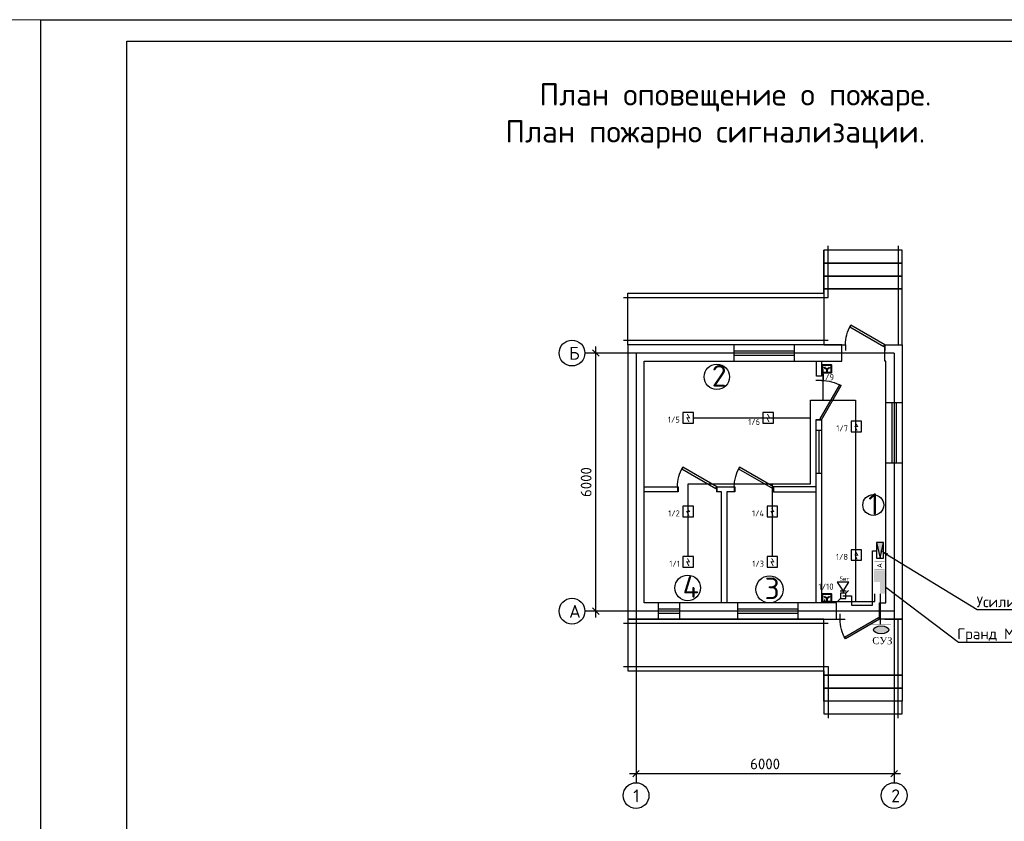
# Model space of a CAD drawing. Header units: millimetres. Extents: x -228268 to 1513407, y -439898 to -137408.
# Tile 25 of 128: x -132400 to -109508, y -236290 to -217653. Entities that reach past the tile are written whole.
import ezdxf
from ezdxf import colors
from ezdxf.entities.mleader import LeaderData, LeaderLine
from ezdxf.enums import TextEntityAlignment as Align
from ezdxf.math import Vec2, Vec3

# ---------------------------------------------------------------- set-up
doc = ezdxf.new("R2010")
doc.units = ezdxf.units.MM
doc.set_wipeout_variables(frame=1)
doc.linetypes.add('ОСЕВАЯ2', pattern=[28.575, 19.05, -3.175, 3.175, -3.175])
for name, color, linetype, lineweight in [('3-1 эшик ёғоч', 7, 'Continuous', 60), ('RC-Извещатели_пожарные', 1, 'Continuous', 30), ('Рамка (Sheet frame)', 7, 'Continuous', 30)]:
    doc.layers.add(name, color=color, linetype=linetype, lineweight=lineweight)
for name, color, linetype in [('PDF _0', 7, 'Continuous'), ('ПОЛ', 7, 'Continuous'), ('Слаботочка СС', 7, 'Continuous'), ('Ук', 10, 'Continuous'), ('Электрика', 7, 'Continuous')]:
    doc.layers.add(name, color=color, linetype=linetype)
doc.styles.add('250', font='isocpeur.ttf', dxfattribs={"height": 250})
doc.styles.add('Bobur ISOCPEUR', font='isocpeur.ttf')
doc.styles.get("Standard").update_dxf_attribs({"font": 'isocpeur.ttf'})
doc.styles.add('Standard 1', font='isocpeur.ttf', dxfattribs={"height": 300})
doc.styles.add('ViTEXT', font='isocpeur.ttf')
doc.styles.add('Бристоль', font='isocpeui.ttf')
doc.styles.add('ГОСТ 350', font='isocpeur.ttf', dxfattribs={"height": 350})
doc.styles.add('ШКОЛА', font='times.ttf')
doc.linetypes.add('ограждение2', pattern='A,6.35,-2.54,[132,ltypeshp.shx,S=2.54,R=0,X=-2.54,Y=0],-2.54,25.4', length=36.83)
doc.dimstyles.new('STANDARD-100', dxfattribs={"dimtxt": 250, "dimasz": 150, "dimexe": 150, "dimexo": 150, "dimgap": 100, "dimtad": 1, "dimdec": 0, "dimzin": 0, "dimdsep": 46, "dimtxsty": 'Standard', "dimblk": 'OBLIQUE', "dimcen": 150, "dimdle": 150, "dimadec": 0, "dimazin": 0, "dimtm": 1e-09, "dimtfac": 1, "dimtdec": 0, "dimtmove": 0, "dimatfit": 3, "dimldrblk": 'OBLIQUE', "dimfxl": 1, "dimtolj": 2, "dimtzin": 0, "dimarcsym": 0})

# ---------------------------------------------------------------- blocks, each defined once
blk = doc.blocks.new('*U507')
for p, q in [((0, 0), (0, -5)), ((36, 0), (36, -5))]:
    blk.add_line(p, q)
blk.add_lwpolyline([(0, 0), (31.18, 18), (32.05, 16.48), (0.87, -1.52)], close=True)
blk.add_arc((0, 0), 36, 0, 30)
blk = doc.blocks.new('*U508')
for p, q in [((0, 0), (0, 5)), ((36, 0), (36, 5))]:
    blk.add_line(p, q)
blk.add_lwpolyline([(0, 0), (31.18, -18), (32.05, -16.48), (0.87, 1.52)], close=True)
blk.add_arc((0, 0), 36, 330, 0)
blk = doc.blocks.new('_Oblique')
at = {"color": 0, "linetype": 'ByBlock', "lineweight": -2}
blk.add_line((-0.5, -0.5), (0.5, 0.5), dxfattribs=at)
blk = doc.blocks.new('*D571')
at = {"color": 0, "lineweight": -2, "transparency": 16777216}
for p, q in [((-118069, -231743), (-118069, -235331)), ((-112069, -231743), (-112069, -235331)), ((-118219, -235181), (-111919, -235181))]:
    blk.add_line(p, q, dxfattribs=at)
at = {"layer": 'Defpoints', "color": 0, "transparency": 16777216}
for p in [(-118069, -231593), (-112069, -231593), (-112069, -235181)]:
    blk.add_point(p, dxfattribs=at)
at = {"color": 0, "lineweight": -2, "transparency": 16777216, "xscale": 150, "yscale": 150, "zscale": 150, "rotation": 180}
blk.add_blockref('_Oblique', (-118069, -235181), dxfattribs=at)
at = {"color": 0, "lineweight": -2, "transparency": 16777216, "xscale": 150, "yscale": 150, "zscale": 150}
blk.add_blockref('_Oblique', (-112069, -235181), dxfattribs=at)
at = {"color": 0, "lineweight": 25, "transparency": 16777216, "insert": (-115069, -234956), "char_height": 250, "attachment_point": 5}
blk.add_mtext('\\A2;6000', dxfattribs=at)
blk = doc.blocks.new('*D572')
at = {"layer": '3-1 эшик ёғоч', "color": 0, "lineweight": -2, "transparency": 16777216}
for p, q in [((-119005, -231553), (-119005, -225253)), ((-118409, -225403), (-119155, -225403)), ((-118409, -231403), (-119155, -231403))]:
    blk.add_line(p, q, dxfattribs=at)
at = {"layer": 'Defpoints', "color": 0, "transparency": 16777216}
for p in [(-119005, -225403), (-118259, -225403), (-118259, -231403)]:
    blk.add_point(p, dxfattribs=at)
at = {"layer": '3-1 эшик ёғоч', "color": 0, "lineweight": -2, "transparency": 16777216, "xscale": 150, "yscale": 150, "zscale": 150}
for p, rotation in [((-119005, -225403), 90), ((-119005, -231403), 270)]:
    blk.add_blockref('_Oblique', p, dxfattribs=dict(at, rotation=rotation))
at = {"layer": '3-1 эшик ёғоч', "color": 0, "lineweight": 25, "transparency": 16777216, "insert": (-119230, -228403), "char_height": 250, "attachment_point": 5, "rotation": 90}
blk.add_mtext('\\A2;6000', dxfattribs=at)
blk = doc.blocks.new('*U522')
blk.add_wipeout([(2.5, 2.5), (2.5, -2.5), (-2.5, -2.5), (-2.5, 2.5)])
blk.add_wipeout([(-2.5, -2.5), (-2.5, 2.5), (2.5, 2.5), (2.5, -2.5)])
blk.add_hatch(color=256).paths.add_polyline_path([(1.02, 0.25), (-0.13, -1.75), (-0.63, -1.75), (0.23, -0.25), (-1, -0.25), (0.13, 2), (0.63, 2), (-0.25, 0.25)])
at = {"ltscale": 30}
for p, q in [((-2.5, 2.5), (2.5, 2.5)), ((-2.5, -2.5), (-2.5, 2.5)), ((2.5, 2.5), (2.5, -2.5)), ((2.5, -2.5), (-2.5, -2.5))]:
    blk.add_line(p, q, dxfattribs=at)
blk.add_attdef('PSTN', text='', height=2.5).set_placement((5.33, 2.66), align=Align.BOTTOM_CENTER)
blk = doc.blocks.new('гром')
at = {"color": 1, "lineweight": 30}
for points in [[(26109520, 8702580), (26109430, 8702490)], [(26109610, 8702514), (26109610, 8702570)], [(26109790, 8702850), (26109700, 8702760)], [(26109409, 8702208), (26109812, 8702208), (26109610, 8702514), (26109409, 8702208)], [(26109510, 8702514), (26109711, 8702514)]]:
    blk.add_lwpolyline(points, dxfattribs=at)
blk.add_lwpolyline([(26109520, 8702580), (26109700, 8702580), (26109700, 8702760), (26109520, 8702760)], close=True, dxfattribs=at)
blk = doc.blocks.new('суз')
at = {"linetype": 'ОСЕВАЯ2', "lineweight": 35, "ltscale": 10}
h = blk.add_hatch(color=158, dxfattribs=at)
h.set_gradient(color1=(127, 0, 95), color2=(219, 0, 164), one_color=1, tint=0.43, name='CYLINDER')
edge = h.paths.add_edge_path()
edge.add_ellipse((-224, 10), major_axis=(0, 327), ratio=0.501382, start_angle=0, end_angle=360)
at = {"color": 7, "lineweight": 30, "const_width": 5}
blk.add_lwpolyline([(0, 407), (0, -407), (-457, -407), (-457, 407)], close=True, dxfattribs=at)
at = {"color": 7, "lineweight": 30}
blk.add_ellipse((-224, 10), major_axis=(0, 327), ratio=0.501382, dxfattribs=at)
blk = doc.blocks.new('_None')
blk = doc.blocks.new('прибор')
at = {"lineweight": 30}
h = blk.add_hatch(color=1, dxfattribs=at)
h.set_gradient(color1=(255, 0, 0), color2=(255, 0, 0), tint=0.2, name='INVCYLINDER')
h.paths.add_polyline_path([(-251, 0), (-251, -495), (0, -495), (0, 495), (-502, 495), (-502, 0)])
at = {"color": 7, "lineweight": 30, "const_width": 5}
blk.add_lwpolyline([(-502, 495), (0, 495), (0, -495), (-502, -495)], close=True, dxfattribs=at)
blk.add_lwpolyline([(-502, 0), (-251, 0), (-251, -495)], dxfattribs=at)
blk = doc.blocks.new('*U543')
at = {"layer": 'Электрика', "color": 1, "lineweight": 40}
blk.add_lwpolyline([(200, 187), (-200, 187), (-200, -187), (200, -187)], close=True, dxfattribs=at)
blk.add_lwpolyline([(0, -15), (0, -133)], dxfattribs=at)
blk.add_arc((-3, 100), 115, 192.2675, 350.6109, dxfattribs=at)

msp = doc.modelspace()

# ---------------------------------------------------------------- hatches: boundary and pattern name
at = {"lineweight": 25, "ltscale": 0.5}
h = msp.add_hatch(color=0, dxfattribs=at)
h.set_gradient(color1=(0, 95, 127), color2=(0, 172, 230), one_color=1, tint=0.45, name='CYLINDER')
h.paths.add_polyline_path([(-112396.8, -230170.3), (-112481.7, -229805.6), (-112312.8, -229805.6)])

# ---------------------------------------------------------------- linework, layer by layer
at = {"color": 0, "linetype": 'ByBlock'}
msp.add_line((-113759.2, -226953.1), (-113759.2, -231213.1), dxfattribs=at)
at = {"color": 7, "lineweight": 0, "ltscale": 10}
msp.add_lwpolyline([(-131908.1, -217653.2), (-173908.1, -217653.2), (-173908.1, -247353.2), (-131908.1, -247353.2)], close=True, dxfattribs=at)
for points in [[(-113704.2, -223313.1), (-111879.2, -223313.1), (-111879.2, -223013.1), (-113704.2, -223013.1)], [(-113704.2, -223613.1), (-111879.2, -223613.1), (-111879.2, -223313.1), (-113704.2, -223313.1)], [(-113704.2, -223913.1), (-111879.2, -223913.1), (-111879.2, -223613.1), (-113704.2, -223613.1)], [(-113704.2, -232893.1), (-111879.2, -232893.1), (-111879.2, -233193.1), (-113704.2, -233193.1)], [(-113704.2, -233193.1), (-111879.2, -233193.1), (-111879.2, -233493.1), (-113704.2, -233493.1)]]:
    msp.add_lwpolyline(points, close=True)
for points in [[(-112284.2, -225213.1), (-111879.2, -225213.1), (-111879.2, -223913.1), (-113704.2, -223913.1), (-113704.2, -225213.1), (-113204.2, -225213.1)], [(-112284.2, -231593.1), (-111879.2, -231593.1), (-111879.2, -232893.1), (-113704.2, -232893.1), (-113704.2, -231593.1), (-113204.2, -231593.1)]]:
    msp.add_lwpolyline(points)
at = {"color": 0, "linetype": 'ByBlock'}
msp.add_lwpolyline([(-113409.2, -231593.1), (-113409.2, -231213.1), (-117879.2, -231213.1), (-117879.2, -225593.1), (-113284.2, -225593.1), (-113284.2, -225213.1), (-118259.2, -225213.1), (-118259.2, -231593.1), (-113409.2, -231593.1)], dxfattribs=at)
msp.add_lwpolyline([(-112284.2, -225593.1), (-112284.2, -225213.1), (-111879.2, -225213.1), (-111879.2, -231593.1), (-112409.2, -231593.1), (-112409.2, -231213.1), (-112259.2, -231213.1), (-112259.2, -225593.1)], close=True, dxfattribs=at)
at = {"color": 5}
for points in [[(-113715.4, -226497.9), (-113715.4, -225785.2)], [(-113687.8, -231133.3), (-113687.8, -231178.6), (-112964.7, -231178.6)]]:
    msp.add_lwpolyline(points, dxfattribs=at)
at = {"color": 0, "lineweight": 25, "ltscale": 0.05}
msp.add_lwpolyline([(-112481.7, -229805.6), (-112481.7, -230170.3), (-112312.8, -230170.3), (-112312.8, -229805.6)], close=True, dxfattribs=at)
at = {"color": 0, "lineweight": 25, "ltscale": 0.5}
msp.add_lwpolyline([(-112481.7, -229805.6), (-112396.8, -230170.3), (-112312.8, -229805.6)], dxfattribs=at)
at = {"color": 7, "lineweight": 25, "const_width": 2.75}
msp.add_lwpolyline([(-112528.2, -230442.1), (-112290.2, -230442.1), (-112290.2, -230248.3), (-112528.2, -230248.3)], close=True, dxfattribs=at)
at = {"color": 1}
msp.add_lwpolyline([(-112397.2, -230997.7), (-112397.2, -231714.8)], dxfattribs=at)
for centre in [(-119559.2, -225403.1), (-119559.2, -231403.1), (-118069.2, -235692.5), (-112069.2, -235692.5)]:
    msp.add_circle(centre, 300)
for centre, radius in [((-116191, -225956.9), 295.4), ((-112554.6, -228935.9), 242.9), ((-116868.5, -230863.9), 297.6), ((-114965.4, -230897.6), 316.3)]:
    msp.add_circle(centre, radius, dxfattribs=at)
at = {"layer": '3-1 эшик ёғоч', "lineweight": 25}
for p, q in [((-115794.2, -225213.1), (-115794.2, -225593.1)), ((-114394.2, -225213.1), (-114394.2, -225593.1)), ((-112259.2, -226553.1), (-111879.2, -226553.1)), ((-113879.2, -227193.1), (-113759.2, -227193.1)), ((-112259.2, -227953.1), (-111879.2, -227953.1)), ((-113879.2, -228193.1), (-113759.2, -228193.1)), ((-117559.1, -231213.1), (-117559.1, -231593.1)), ((-117059.1, -231213.1), (-117059.1, -231593.1)), ((-115709.2, -231213.1), (-115709.2, -231593.1)), ((-114309.2, -231213.1), (-114309.2, -231593.1))]:
    msp.add_line(p, q, dxfattribs=at)
at = {"layer": '3-1 эшик ёғоч', "color": 5, "lineweight": 25}
for p, q in [((-115794.2, -225353.1), (-114394.2, -225353.1)), ((-115794.2, -225453.1), (-114394.2, -225453.1)), ((-112119.2, -226553.1), (-112119.2, -227953.1)), ((-112019.2, -226553.1), (-112019.2, -227953.1)), ((-113819.2, -227193.1), (-113819.2, -228193.1)), ((-117559.1, -231353.1), (-117059.1, -231353.1)), ((-115709.2, -231353.1), (-114309.2, -231353.1)), ((-117559.1, -231453.1), (-117059.1, -231453.1)), ((-115709.2, -231453.1), (-114309.2, -231453.1))]:
    msp.add_line(p, q, dxfattribs=at)
at = {"layer": '3-1 эшик ёғоч', "color": 0, "linetype": 'ограждение2', "lineweight": 25, "ltscale": 10}
for points in [[(-118359.2, -224113.1), (-113604.2, -224113.1), (-113604.2, -222913.1)], [(-111979.2, -222913.1), (-111979.2, -225213.1)], [(-113604.2, -225113.1), (-118259.2, -225113.1), (-118359.2, -225113.1)], [(-111979.2, -233893.1), (-111979.2, -231593.1)], [(-113604.2, -231693.1), (-118259.2, -231693.1), (-118359.2, -231693.1)], [(-118359.2, -232693.1), (-113604.2, -232693.1), (-113604.2, -233893.1)]]:
    msp.add_lwpolyline(points, dxfattribs=at)
at = {"layer": '3-1 эшик ёғоч', "color": 0, "lineweight": 25}
for points in [[(-118259.2, -224013.1), (-113704.2, -224013.1), (-113704.2, -223013.1)], [(-113704.2, -225213.1), (-118259.2, -225213.1), (-118259.2, -224013.1), (-113704.2, -224013.1)], [(-117879.2, -228513.1), (-117092.9, -228513.1), (-117092.9, -228633.1), (-117879.2, -228633.1)], [(-116079.2, -231213.1), (-116079.2, -228633.1), (-116192.9, -228633.1), (-116192.9, -228513.1), (-115770.2, -228513.1), (-115770.2, -228633.1), (-115959.2, -228633.1), (-115959.2, -231213.1)], [(-113879.2, -228513.1), (-114870.2, -228513.1), (-114870.2, -228633.1), (-113879.2, -228633.1)], [(-113704.2, -231593.1), (-118259.2, -231593.1), (-118259.2, -232793.1), (-113704.2, -232793.1)], [(-118259.2, -232793.1), (-113704.2, -232793.1), (-113704.2, -233793.1)], [(-113704.2, -233793.1), (-111879.2, -233793.1), (-111879.2, -233493.1)]]:
    msp.add_lwpolyline(points, dxfattribs=at)
msp.add_lwpolyline([(-113876.7, -225593.1), (-113756.7, -225593.1), (-113756.7, -225943.1), (-113876.7, -225943.1)], close=True, dxfattribs=at)
at = {"layer": '3-1 эшик ёғоч', "lineweight": 25}
msp.add_lwpolyline([(-113879.2, -231213.1), (-113879.2, -226953.1), (-113759.2, -226953.1)], dxfattribs=at)
at = {"layer": 'PDF _0', "linetype": 'ByBlock', "lineweight": 25}
for points in [[(-89912.4, -247346.5), (-131908.1, -247346.5), (-131908.1, -217653.2), (-89912.4, -217653.2)], [(-90411.9, -246847), (-129909.9, -246847), (-129909.9, -218152.7), (-90411.9, -218152.7)]]:
    msp.add_lwpolyline(points, close=True, dxfattribs=at)
at = {"layer": 'Ук'}
for points in [[(-112069.2, -225403.1), (-118259.2, -225403.1), (-119259.2, -225403.1), (-119259.2, -225403.1)], [(-118069.2, -225403.1), (-118069.2, -231593.1), (-118069.2, -234593.1), (-118069.2, -235393.1)], [(-112069.2, -225403.1), (-112069.2, -231593.1), (-112069.2, -234593.1), (-112069.2, -235393.1)], [(-112069.2, -231403.1), (-118259.2, -231403.1), (-119259.2, -231403.1), (-119259.2, -231403.1)]]:
    msp.add_lwpolyline(points, dxfattribs=at)

# ---------------------------------------------------------------- block references
at = {"xscale": -25.4, "yscale": 25.4, "zscale": 25.4}
for name, p in [('*U507', (-112284.2, -225213.1)), ('*U507', (-116192.9, -228513.1)), ('*U507', (-114870.2, -228513.1)), ('*U508', (-112409.2, -231593.1))]:
    msp.add_blockref(name, p, dxfattribs=at)
at = {"color": 7, "ltscale": 100, "xscale": -0.5043302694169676, "yscale": 0.5043302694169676, "zscale": 0.5043302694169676}
for p in [(-113632.9, -225767.7), (-113632.9, -231092.9)]:
    msp.add_blockref('*U543', p, dxfattribs=at)
at = {"xscale": -25.4, "yscale": 25.4, "zscale": 25.4, "rotation": 270}
msp.add_blockref('*U507', (-113759.2, -226953.1), dxfattribs=at)
at = {"color": 3, "linetype": 'ByBlock', "lineweight": 0, "xscale": 0.6848444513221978, "yscale": 0.6848444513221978, "zscale": 0.6848444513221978, "rotation": 180}
msp.add_blockref('гром', (17767765, 5728926.2), dxfattribs=at)
at = {"layer": 'Слаботочка СС', "color": 1, "lineweight": 25, "xscale": 0.5502498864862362, "yscale": 0.5502498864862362, "zscale": 0.5502498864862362}
msp.add_blockref('прибор', (-112259.2, -230725.4), dxfattribs=at)
at = {"layer": 'Слаботочка СС', "color": 1, "lineweight": 25, "xscale": 0.5502498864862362, "yscale": 0.5502498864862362, "zscale": 0.5502498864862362, "rotation": 90}
msp.add_blockref('суз', (-112365.4, -231714.8), dxfattribs=at)

# ---------------------------------------------------------------- texts
at = {"lineweight": 0, "ltscale": 10, "insert": (-152158.1, -218940), "char_height": 400, "width": 22277.353, "attachment_point": 5, "style": 'Bobur ISOCPEUR'}
msp.add_mtext('\\pi238.804;{\\C256;\\c0;Типовые чертежи крепления извещателя пожарного дымового  \\A1;\\C256;ИП-212-68M\\C256;\\c0; и ручной-\\A0;ИПР-513-10\\A1;. \\A0; }', dxfattribs=at)
at = {"lineweight": 25, "char_height": 518.546, "width": 24786.219, "attachment_point": 5, "style": 'ГОСТ 350'}
for s, insert in [('План {\\C7;оповещение о пожаре}.{\\C7; }', (-115758.7, -219460.2)), ('{\\C7;План пожарно сигнализации. }', (-116226.7, -220320.9))]:
    msp.add_mtext(s, dxfattribs=dict(at, insert=insert))
at = {"attachment_point": 1, "style": 'ViTEXT'}
for s, insert, char_height in [('Б', (-119625.9, -225258.5), 300), ('2', (-116307.5, -225683.7), 500), ('1', (-112671.1, -228662.7), 500), ('4', (-116985, -230590.7), 500), ('3', (-115081.9, -230624.4), 500), ('A', (-119625.9, -231258.5), 300), ('1', (-118135.9, -235547.8), 300), ('2', (-112135.9, -235547.8), 300)]:
    msp.add_mtext_dynamic_manual_height_columns(s, width=123, gutter_width=17495.6, heights=[0], dxfattribs=dict(at, insert=insert, char_height=char_height))
at = {"lineweight": 0, "char_height": 145.94, "width": 275.828, "attachment_point": 3, "style": 'Standard 1'}
for s, insert in [('1/9', (-113465.5, -225891.5)), ('1/10', (-113476.2, -230760.6))]:
    msp.add_mtext(s, dxfattribs=dict(at, insert=insert))
at = {"color": 7, "lineweight": 25, "insert": (-112406.7, -230343.9), "char_height": 116.72, "width": 112.875, "attachment_point": 5, "rotation": 90}
msp.add_mtext('{\\fISOCPEUR|b0|i0|c204|p34;\\C1;А}', dxfattribs=at)
at = {"ltscale": 100, "insert": (-113335.4, -230602.4), "char_height": 95.209, "attachment_point": 1, "style": 'ШКОЛА'}
msp.add_mtext_dynamic_manual_height_columns('{\\fISOCPEUR|b0|i0|c204|p34;5вт}', width=338.616, gutter_width=595.1, heights=[0], dxfattribs=at)
at = {"layer": 'ПОЛ', "ltscale": 25, "insert": (-112913.1, -232166.4), "char_height": 165.07, "width": 1076.503, "attachment_point": 7, "rotation": 359.0638, "style": 'ШКОЛА'}
msp.add_mtext('\\pxqc; СУЗ', dxfattribs=at)
at = {"layer": 'Рамка (Sheet frame)', "color": 7, "lineweight": 15, "insert": (-149158.3, -225607.1), "char_height": 250, "width": 15237.265, "attachment_point": 4, "style": 'Бристоль'}
msp.add_mtext('\\pi6641.54902;Примечание:\\P\\pi0;1. Монтаж {\\C256;пожарных дымовых извещателей выполнить }на расстоянии не более 4 метров от стены.\\P2. {\\C0;При монтаже подвесных потолков предусмотреть доступ к извещателям, для обеспечения обслуживания дымовых извещателей. Крепления всех дымовых извещателей за и под подвесным потолком \\C256;могут быть откорректированы с учетом всех нормативных документов, а также с учётом расположения освещения, вентиляции или других коммуникаций,\\C0; высотную отметку плана смотреть в архитектурно-строительной части проекта.}', dxfattribs=at)

# ---------------------------------------------------------------- dimensions: what is measured, and where the dimension line sits
at = {"color": 0, "lineweight": 25}
dim = msp.add_linear_dim(base=(-112069.2, -235181.3), p1=(-118069.2, -231593.1), p2=(-112069.2, -231593.1), dimstyle='STANDARD-100', dxfattribs=at)
dim.commit()
dim.dimension.update_dxf_attribs({"geometry": '*D571', "text_midpoint": (-115069.2, -234956.3)})
at = {"layer": '3-1 эшик ёғоч', "color": 0, "lineweight": 25}
dim = msp.add_linear_dim(base=(-119005.2, -225403.1), p1=(-118259.2, -231403.1), p2=(-118259.2, -225403.1), angle=90, dimstyle='STANDARD-100', dxfattribs=at)
dim.commit()
dim.dimension.update_dxf_attribs({"geometry": '*D572', "text_midpoint": (-119230.2, -228403.1)})

# ---------------------------------------------------------------- leaders
at = {"color": 7, "lineweight": 25}
ml = msp.add_multileader_mtext('Standard', dxfattribs=at)
ml.set_content('{\\fISOCPEUR|b0|i0|c204|p34;Усилительная }', color=7, style='250')
ml.set_leader_properties()
ml.build(insert=Vec2(0, 0))
ml.multileader.update_dxf_attribs({"has_dogleg": 0, "text_left_attachment_type": 6, "text_right_attachment_type": 6, "dogleg_length": 431.6, "arrow_head_size": 200})
ctx = ml.context
ctx.base_point, ctx.char_height, ctx.arrow_head_size, ctx.plane_origin = Vec3(-110139.5, -231362.4), 250, 200, Vec3(-102377.6, -237605.1)
ctx.left_attachment, ctx.right_attachment, ctx.text_align_type = 6, 6, 1
notes = []
notes.append((ctx, [(1, (1, 1, 0), (-110571.2, -231362.4), (1, 0), 431.6, [(0, [(-112397.3, -229988)], 0, [])])]))
ctx.mtext.insert, ctx.mtext.width, ctx.mtext.defined_height, ctx.mtext.alignment, ctx.mtext.flow_direction = Vec3(-109075, -231062.4), 1367.593, 22.8, 2, 5
ml = msp.add_multileader_mtext('Standard', dxfattribs=at)
ml.set_content('Гранд Магистр-4', color=7, style='250')
ml.set_leader_properties()
ml.set_arrow_properties(name='NONE')
ml.build(insert=Vec2(0, 0))
ml.multileader.update_dxf_attribs({"has_dogleg": 0, "text_left_attachment_type": 6, "text_right_attachment_type": 6, "arrow_head_size": 200})
ctx = ml.context
ctx.base_point, ctx.char_height, ctx.arrow_head_size, ctx.plane_origin = Vec3(-110575.7, -232125.5), 250, 200, Vec3(-96964, -244934.5)
ctx.left_attachment, ctx.right_attachment, ctx.text_align_type = 6, 6, 1
notes.append((ctx, [(1, (1, 1, 0), (-111007.4, -232125.5), (1, 0), 431.6, [(0, [(-112259.2, -230849.4)], 0, [])])]))
ctx.mtext.insert, ctx.mtext.width, ctx.mtext.defined_height, ctx.mtext.alignment, ctx.mtext.flow_direction = Vec3(-109236.8, -231806.1), 3194.058, 53.2, 2, 5
for ctx, leaders in notes:
    for number, flags, end, landing, length, lines in leaders:
        leader = LeaderData()
        leader.index, (leader.has_last_leader_line, leader.has_dogleg_vector, leader.attachment_direction) = number, flags
        leader.last_leader_point, leader.dogleg_vector, leader.dogleg_length = Vec3(end), Vec3(landing), length
        for number, points, colour, breaks in lines:
            line = LeaderLine()
            line.index, line.vertices, line.color, line.breaks = number, Vec3.list(points), colors.encode_raw_color(colour), breaks
            leader.lines.append(line)
        ctx.leaders.append(leader)

# ---------------------------------------------------------------- next in the draw order: block references
at = {"layer": 'RC-Извещатели_пожарные', "color": 0, "lineweight": 30, "ltscale": 0.095, "xscale": -48.85489361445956, "yscale": 48.85489361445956, "zscale": 48.85489361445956, "rotation": 180}
for p in [(-116857.8, -226908.6), (-114996.4, -226908.6), (-112946.8, -227111.2), (-116857.8, -229088.3), (-114899.4, -229088.3), (-112946.8, -230099.4), (-116857.8, -230258.9), (-114899.4, -230258.9)]:
    msp.add_blockref('*U522', p, dxfattribs=at)

# ---------------------------------------------------------------- next in the draw order: linework, layer by layer
at = {"color": 5}
for points in [[(-116857.8, -230136.8), (-116857.8, -228440.4), (-114010.1, -228440.4), (-114010.1, -226497.9), (-112964.7, -226497.9), (-112964.7, -231178.9), (-112519.7, -231178.9), (-112519.7, -230997.7)], [(-116735.6, -226908.6), (-114010.1, -226908.6)], [(-114899.4, -230136.8), (-114899.4, -228440.4)]]:
    msp.add_lwpolyline(points, dxfattribs=at)
at = {"color": 3}
msp.add_lwpolyline([(-113259.8, -231048.1), (-113057.2, -231048.1), (-113057.2, -231266.9), (-112570.5, -231266.9), (-112570.5, -230004.9), (-112464.9, -230004.9)], dxfattribs=at)

# ---------------------------------------------------------------- next in the draw order: texts
at = {"lineweight": 0, "char_height": 141.37, "width": 267.197, "attachment_point": 3, "style": 'Standard 1'}
for s, insert in [('1/5', (-117053.2, -226881)), ('1/6', (-115186.6, -226934)), ('1/7', (-113142.2, -227083.6)), ('1/2', (-117053.2, -229060.7)), ('1/4', (-115094.9, -229060.7)), ('1/8', (-113142.2, -230071.8)), ('1/1', (-117053.2, -230231.3)), ('1/3', (-115094.9, -230231.3))]:
    msp.add_mtext(s, dxfattribs=dict(at, insert=insert))

doc.saveas('drawing.dxf')
